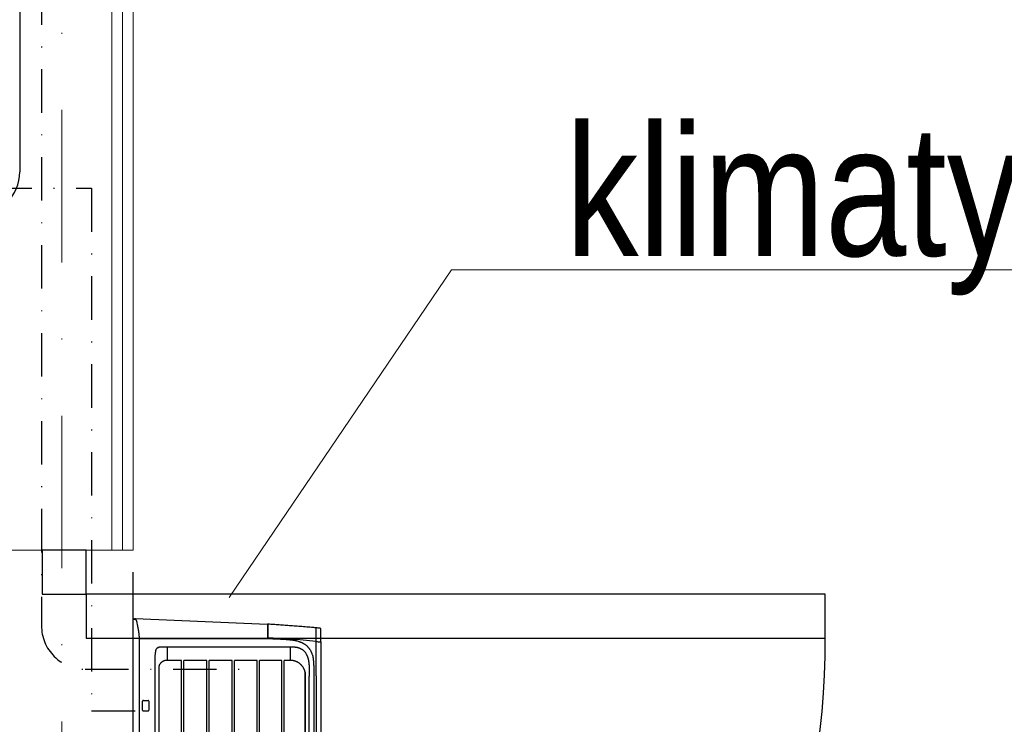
# Model space of a CAD drawing. Header units: inches. Extents: x 67073 to 287261, y -76160 to 48412.
# Tile 73 of 117: x 84219 to 84332, y -41527 to -41447. Entities that reach past the tile are written whole.
import ezdxf

# ---------------------------------------------------------------- set-up
doc = ezdxf.new("R2010")
doc.units = ezdxf.units.IN
doc.header["$MEASUREMENT"] = 0
doc.linetypes.add('DASHDOT', pattern=[1, 0.5, -0.25, 0, -0.25])
doc.linetypes.add('HIDDEN', pattern=[0.375, 0.25, -0.125])
for name, color, linetype, lineweight in [('## 06 klimatyzator', 30, 'Continuous', 15), ('## 08 CENTRALA REKUP', 204, 'Continuous', 25), ('DVM_PIPE', 102, 'Continuous', 30), ('p--osie konstr', 1, 'DASHDOT', 15), ('p--płyta GK', 2, 'Continuous', 0), ('p--ściana szkielet', 3, 'Continuous', 0)]:
    doc.layers.add(name, color=color, linetype=linetype, lineweight=lineweight)
for name, color, linetype in [('DVM_INDOOR', 7, 'Continuous'), ('p--drzwi', 251, 'Continuous'), ('p--podciąg', 61, 'Continuous')]:
    doc.layers.add(name, color=color, linetype=linetype)
doc.styles.get("Standard").update_dxf_attribs({"font": 'ARIAL.TTF', "width": 0.75})

# ---------------------------------------------------------------- blocks, each defined once
blk = doc.blocks.new('drzwi-90-100')
for p, q in [((10.1, 87.38), (5.05, 87.38)), ((5.05, 87.38), (5.05, 2.53)), ((10.1, 2.53), (10.1, 87.38)), ((5.05, 2.53), (0, 2.53)), ((0, 2.53), (0, -2.53)), ((5.05, -2.53), (5.05, 2.53)), ((5.05, 2.53), (10.1, 2.53)), ((0, -2.53), (5.05, -2.53))]:
    blk.add_line(p, q)
blk.add_arc((10.8, 3.23), 84.15, 359.5233, 90.4767)
blk = doc.blocks.new('RAC_ID_WM_AIRISE_WF_820X299X215_WF_T_BL')
at = {"layer": 'DVM_INDOOR', "color": 0}
for p, q in [((-409, 0), (409, 0)), ((-386.7, -7), (386.7, -7)), ((304.9, -10.7), (315.1, -10.7)), ((386.7, -154.1), (386.7, -7)), ((410, -2.6), (403.6, -153.8)), ((303.9, -11.7), (303.9, -16.9)), ((315.1, -17.9), (304.9, -17.9)), ((316.1, -11.7), (316.1, -16.9)), ((-367.3, -25.3), (367.3, -25.3)), ((354.5, -29.2), (187.7, -29.1)), ((354.5, -29.2), (231.5, -29.2)), ((362, -55.2), (362, -38.8)), ((377.7, -38.8), (362, -38.8)), ((377.7, -38.8), (377.7, -180.2)), ((187.7, -55.2), (362, -55.2)), ((187.7, -58), (362, -58)), ((362, -84.5), (362, -58)), ((187.7, -84.5), (362, -84.5)), ((187.7, -87.2), (362, -87.2)), ((362, -113.5), (362, -87.2)), ((187.7, -113.5), (362, -113.5)), ((187.7, -116.3), (362, -116.3)), ((362, -142.2), (362, -116.3)), ((187.7, -142.2), (362, -142.2)), ((187.7, -144.9), (362, -144.9)), ((362, -170.4), (362, -144.9)), ((385.5, -191.3), (387.7, -154.4)), ((400.1, -154.1), (386.7, -154.1)), ((403.2, -154.4), (386.7, -154.4)), ((403.3, -154.1), (400.8, -154.1)), ((403.5, -154.7), (403.5, -154.7)), ((187.7, -170.4), (362, -170.4)), ((187.7, -173.2), (362, -173.2)), ((362, -180.2), (362, -173.2)), ((377.7, -180.2), (362, -180.2)), ((383.6, -210.1), (385.5, -191.3)), ((347.9, -197.3), (187.7, -197.4)), ((231.5, -197.3), (347.3, -197.3)), ((344.4, -210.1), (-46.2, -210.1)), ((344.4, -210.1), (399.3, -210.1)), ((383.2, -214.4), (383.2, -215.5)), ((383.2, -215.5), (-383.2, -215.5)), ((383.2, -215.5), (397.5, -215.5))]:
    blk.add_line(p, q, dxfattribs=at)
for centre, start, end in [((304.9, -11.7), 90, 179.9999), ((315.1, -11.7), 0.0001, 90), ((304.9, -16.9), 180.0039, 270), ((315.1, -16.9), 270, 359.9961)]:
    blk.add_arc(centre, 1, start, end, dxfattribs=at)
for start_param, end_param in [(5.169356, 6.282203), (6.282209, 6.603456)]:
    blk.add_ellipse((403.3, -153.8), major_axis=(0.278, -0.113), ratio=1, start_param=start_param, end_param=end_param, dxfattribs=at)
for points, knots in [([(407, -3.6), (405.4, -4), (403.8, -4.3), (401.3, -4.9), (400.5, -5), (399.2, -5.3), (398.6, -5.4), (397.9, -5.5), (397.5, -5.6), (397.3, -5.6), (395.4, -5.9), (393.7, -6.2), (390.2, -6.6), (388.5, -6.8), (386.7, -7)], [0, 0, 0, 0, 0.25, 0.25, 0.375, 0.375, 0.4375, 0.46875, 0.46875, 0.5, 0.5, 0.75, 0.75, 1, 1, 1, 1]), ([(409.2, -2.6), (409, -2.7), (408.9, -2.8), (408.6, -3), (408.4, -3.1), (408.2, -3.2), (408.1, -3.2), (408, -3.2), (408, -3.3), (407.9, -3.3), (407.8, -3.4), (407.4, -3.5), (407.2, -3.5), (407, -3.6)], [0, 0, 0, 0, 0.25, 0.25, 0.5, 0.5, 0.5625, 0.5625, 0.625, 0.625, 0.75, 0.75, 1, 1, 1, 1]), ([(409.4, -1), (409.4, -1.1), (409.5, -1.2), (409.5, -1.5), (409.5, -1.6), (409.5, -1.8), (409.5, -1.8), (409.5, -1.8), (409.5, -1.9), (409.4, -1.9), (409.4, -2), (409.4, -2.2), (409.3, -2.3), (409.2, -2.4), (409.2, -2.5), (409.2, -2.6)], [0, 0, 0, 0, 0.25, 0.25, 0.5, 0.5, 0.53125, 0.53125, 0.5625, 0.625, 0.625, 0.75, 0.875, 0.875, 1, 1, 1, 1]), ([(362, -38.8), (362, -38.7), (362, -38.6), (362, -38.5), (362, -38.4), (362, -38.2), (362, -38.1), (362, -37.7), (362, -37.4), (361.9, -36.9), (361.8, -36.6), (361.7, -36.2), (361.7, -36.1), (361.6, -35.9), (361.6, -35.8), (361.6, -35.7), (361.5, -35.3), (361.4, -35), (361.1, -34.5), (361, -34.3), (360.8, -33.8), (360.6, -33.5), (360.4, -33.2), (360.4, -33.2), (360.3, -33.1), (360.3, -33), (360.2, -32.8), (360.1, -32.7), (359.8, -32.4), (359.6, -32.2), (359.4, -31.9), (359.3, -31.8), (359.1, -31.6), (359, -31.5), (358.7, -31.3), (358.4, -31.1), (358.2, -30.9), (358.1, -30.8), (358, -30.8), (357.8, -30.6), (357.7, -30.5), (357.3, -30.3), (357.1, -30.2), (356.6, -29.9), (356.3, -29.8), (355.8, -29.6), (355.6, -29.5), (355.2, -29.4), (355.2, -29.4), (355, -29.4), (354.8, -29.3), (354.6, -29.2), (354.5, -29.2)], [0, 0, 0, 0, 0.015625, 0.015625, 0.03125, 0.03125, 0.0625, 0.0625, 0.125, 0.125, 0.1875, 0.1875, 0.21875, 0.21875, 0.234375, 0.234375, 0.25, 0.3125, 0.3125, 0.375, 0.375, 0.4375, 0.4375, 0.453125, 0.453125, 0.46875, 0.46875, 0.5, 0.5, 0.5625, 0.5625, 0.59375, 0.59375, 0.625, 0.625, 0.6875, 0.6875, 0.703125, 0.703125, 0.71875, 0.75, 0.75, 0.8125, 0.8125, 0.875, 0.875, 0.9375, 0.9375, 0.953125, 0.953125, 0.96875, 1, 1, 1, 1]), ([(367.3, -25.3), (367.9, -25.3), (368.5, -25.3), (369.3, -25.4), (369.5, -25.4), (369.8, -25.4), (370, -25.4), (370.4, -25.5), (370.7, -25.5), (371.4, -25.6), (371.7, -25.7), (372.3, -25.8), (372.6, -25.8), (373.2, -25.9), (373.5, -26), (374, -26.1), (374.1, -26.1), (374.4, -26.2), (374.4, -26.2), (374.6, -26.2), (374.6, -26.2), (374.6, -26.2), (374.7, -26.2), (374.7, -26.2), (374.7, -26.2), (374.7, -26.2), (374.7, -26.2), (374.7, -26.2), (374.7, -26.2), (374.7, -26.2), (374.7, -26.2), (374.7, -26.2), (374.7, -26.2), (374.7, -26.2), (374.7, -26.2), (374.7, -26.2), (374.7, -26.2), (374.7, -26.2)], [0, 0, 0, 0, 0.25, 0.25, 0.3125, 0.3125, 0.375, 0.375, 0.5, 0.5, 0.625, 0.625, 0.75, 0.75, 0.875, 0.875, 0.9375, 0.9375, 0.96875, 0.96875, 0.984375, 0.984375, 0.992188, 0.992188, 0.996094, 0.996094, 0.998047, 0.998047, 0.999023, 0.999023, 0.999512, 0.999512, 0.999756, 0.999756, 0.999878, 0.999878, 1, 1, 1, 1]), ([(376.9, -28.7), (376.7, -28.4), (376.4, -27.8), (375.8, -27.1), (375.3, -26.6), (375, -26.4), (374.8, -26.3), (374.8, -26.2)], [0, 0, 0, 0, 0.319405, 0.638853, 0.798578, 0.958302, 1, 1, 1, 1]), ([(376.9, -28.7), (376.9, -28.7), (376.8, -28.6), (376.8, -28.6), (376.8, -28.6), (376.8, -28.5), (376.7, -28.4), (376.7, -28.3), (376.6, -28.2)], [0, 0, 0, 0, 0.125, 0.125, 0.25, 0.5, 0.5, 1, 1, 1, 1]), ([(376.9, -28.7), (376.9, -28.7), (376.9, -28.7), (376.9, -28.8), (377, -28.8), (377, -28.8), (377, -28.9), (377, -28.9), (377, -28.9), (377.1, -29), (377.1, -29), (377.1, -29.1), (377.1, -29.1), (377.1, -29.1), (377.1, -29.2), (377.2, -29.2), (377.2, -29.2), (377.2, -29.3), (377.2, -29.3), (377.2, -29.4), (377.2, -29.4), (377.3, -29.4), (377.3, -29.5), (377.3, -29.5), (377.3, -29.5), (377.3, -29.6), (377.3, -29.6), (377.3, -29.7), (377.4, -29.7), (377.4, -29.7), (377.4, -29.8), (377.4, -29.8), (377.4, -29.9), (377.5, -30.2), (377.6, -30.5), (377.6, -30.8), (377.7, -31.1), (377.7, -31.4), (377.7, -31.7), (377.7, -31.8), (377.7, -31.9), (377.7, -32), (377.7, -32), (377.7, -32.1), (377.7, -32.2), (377.7, -32.3), (377.7, -32.4), (377.7, -32.5), (377.7, -32.7), (377.7, -32.8), (377.7, -33), (377.7, -33.3), (377.7, -33.8), (377.7, -34.3), (377.7, -35), (377.7, -35.8), (377.7, -36.7), (377.7, -37.7), (377.7, -38.4), (377.7, -38.8)], [0, 0, 0, 0, 0.004055, 0.008107, 0.012157, 0.016204, 0.020248, 0.02429, 0.02833, 0.032368, 0.036405, 0.040439, 0.044472, 0.048503, 0.052533, 0.056562, 0.06059, 0.064617, 0.068643, 0.072669, 0.076694, 0.080718, 0.084743, 0.088767, 0.092792, 0.096817, 0.100842, 0.104867, 0.108893, 0.11292, 0.116948, 0.120977, 0.125007, 0.156305, 0.187523, 0.218729, 0.249989, 0.28128, 0.312486, 0.321346, 0.330347, 0.3363, 0.342253, 0.348206, 0.357133, 0.366061, 0.374989, 0.390617, 0.406245, 0.414217, 0.437497, 0.467059, 0.499997, 0.560279, 0.629782, 0.708506, 0.79645, 0.893615, 1, 1, 1, 1]), ([(376.9, -28.7), (376.9, -28.7), (376.9, -28.7), (376.9, -28.7), (376.9, -28.7), (376.9, -28.7)], [0, 0, 0, 0, 0.041419, 0.041419, 1, 1, 1, 1]), ([(362, -54.8), (362, -52.1), (362, -49.5), (362, -45.5), (362, -44.1), (362, -42.1), (362, -41.5), (362, -40.5), (362, -40.1), (362, -39.6), (362, -39.5), (362, -39.1), (362, -39), (362, -38.8)], [0, 0, 0, 0, 0.5, 0.5, 0.75, 0.75, 0.875, 0.875, 0.9375, 0.9375, 0.96875, 0.96875, 1, 1, 1, 1]), ([(385.3, -180.6), (385.4, -180.3), (385.4, -179.8), (385.5, -179), (385.5, -178.2), (385.6, -177.7), (385.6, -176.9), (385.7, -176.3), (385.8, -175.3), (385.8, -174.7), (385.9, -173.6), (385.9, -173.1), (386, -172), (386, -171.5), (386.1, -170.4), (386.1, -169.9), (386.2, -168.8), (386.2, -168.3), (386.2, -167.2), (386.3, -166.7), (386.3, -165.6), (386.3, -165.1), (386.4, -164), (386.4, -163.4), (386.5, -162.4), (386.5, -161.8), (386.5, -160.7), (386.5, -160.2), (386.6, -159.1), (386.6, -158.6), (386.6, -157), (386.6, -155.9), (386.7, -154.8), (386.7, -154.7), (386.7, -154.5), (386.7, -154.4)], [0, 0, 0, 0, 0.03125, 0.0625, 0.09375, 0.125, 0.125, 0.1875, 0.1875, 0.25, 0.25, 0.3125, 0.3125, 0.375, 0.375, 0.4375, 0.4375, 0.5, 0.5, 0.5625, 0.5625, 0.625, 0.625, 0.6875, 0.6875, 0.75, 0.75, 0.8125, 0.8125, 0.875, 0.875, 1, 1, 1, 1.014608, 1.014608, 1.014608, 1.014608]), ([(399.4, -209.8), (399.4, -209.3), (399.5, -208.2), (399.7, -205.8), (400.1, -201.5), (400.6, -195.4), (401.1, -188.1), (401.7, -181), (402.2, -174.2), (402.7, -167.5), (403.1, -161), (403.4, -156.8), (403.5, -154.7)], [0, 0, 0, 0, 0.027212, 0.058793, 0.121955, 0.24828, 0.374605, 0.50093, 0.627254, 0.753579, 0.879904, 1, 1, 1, 1]), ([(400.8, -154.1), (400.8, -154.1), (400.8, -154.1), (400.7, -154.1), (400.7, -154.1), (400.6, -154.1), (400.6, -154.1), (400.5, -154.1), (400.4, -154.1), (400.4, -154.1), (400.3, -154.1), (400.2, -154.1), (400.1, -154.1)], [0, 0, 0, 0, 0.105062, 0.168986, 0.200948, 0.23291, 0.360758, 0.488607, 0.552531, 0.616455, 0.744303, 1, 1, 1, 1]), ([(403.2, -154.4), (403.3, -154.4), (403.3, -154.4), (403.4, -154.4), (403.4, -154.5), (403.5, -154.5), (403.5, -154.5), (403.5, -154.6), (403.5, -154.7), (403.5, -154.7)], [0, 0, 0, 0, 0.25, 0.25, 0.5, 0.5, 0.75, 0.75, 1, 1, 1, 1]), ([(349.7, -197), (349.9, -196.9), (350.1, -196.9), (350.6, -196.7), (350.8, -196.6), (351.2, -196.5), (351.5, -196.4), (351.7, -196.2), (351.8, -196.2), (351.9, -196.2), (352.1, -196.1), (352.2, -196), (352.8, -195.7), (353.2, -195.5), (354, -195), (354.4, -194.8), (355.1, -194.2), (355.5, -193.9), (356, -193.5), (356.2, -193.3), (356.4, -193.1), (356.5, -193.1), (356.6, -193), (356.6, -193), (356.7, -192.8), (356.8, -192.8), (357.2, -192.3), (357.6, -192), (358, -191.5), (358.2, -191.3), (358.4, -190.9), (358.6, -190.7), (359, -190.2), (359.2, -189.8), (359.6, -189.2), (359.8, -188.9), (359.9, -188.6), (360, -188.4), (360.1, -188.3), (360.4, -187.7), (360.5, -187.3), (360.8, -186.7), (360.9, -186.5), (361, -186.1), (361, -186), (361.1, -185.8), (361.2, -185.7), (361.3, -185.2), (361.5, -184.7), (361.6, -184), (361.7, -183.8), (361.7, -183.5), (361.7, -183.4), (361.8, -183.1), (361.8, -183), (362, -182), (362, -181.1), (362, -180.2)], [0, 0, 0, 0, 0.03125, 0.03125, 0.0625, 0.0625, 0.09375, 0.09375, 0.101562, 0.101562, 0.109375, 0.125, 0.125, 0.1875, 0.1875, 0.25, 0.25, 0.3125, 0.3125, 0.34375, 0.34375, 0.351562, 0.351562, 0.359375, 0.359375, 0.375, 0.375, 0.4375, 0.4375, 0.46875, 0.46875, 0.5, 0.5, 0.5625, 0.5625, 0.59375, 0.609375, 0.609375, 0.625, 0.625, 0.6875, 0.6875, 0.71875, 0.71875, 0.734375, 0.734375, 0.75, 0.75, 0.8125, 0.8125, 0.84375, 0.84375, 0.859375, 0.859375, 0.875, 0.875, 1, 1, 1, 1]), ([(377.7, -180.2), (377.7, -180.3), (377.7, -180.4), (377.7, -180.6), (377.7, -180.8), (377.7, -180.9), (377.7, -181.1), (377.7, -181.3), (377.7, -181.6), (377.7, -181.9), (377.7, -182.4), (377.7, -183), (377.6, -183.7), (377.5, -184.5), (377.4, -185.4), (377.3, -186.5), (377.1, -187.5), (376.9, -188.4), (376.6, -189.3), (376.4, -190.1), (376.1, -190.9), (375.8, -191.6), (375.4, -192.4), (375, -193.1), (374.6, -193.8), (374.1, -194.5), (373.6, -195.2), (373, -195.9), (372.3, -196.5), (371.4, -197.2), (370.6, -197.9), (369.7, -198.4), (368.9, -198.8), (368.1, -199.2), (367.3, -199.6), (366.5, -199.9), (365.6, -200.2), (364.6, -200.5), (363.6, -200.8), (362.5, -201), (361.7, -201.2), (361.2, -201.2), (361, -201.3), (360.8, -201.3), (360.6, -201.3), (360.4, -201.4), (360.2, -201.4), (360, -201.4), (359.8, -201.5), (359.6, -201.5), (359.4, -201.5), (359.2, -201.5), (359, -201.6), (358.8, -201.6), (358.5, -201.6), (358.3, -201.6), (358.1, -201.6), (357.9, -201.7), (357.7, -201.7), (357.5, -201.7), (357.2, -201.7), (357.1, -201.7), (357, -201.7)], [0, 0, 0, 0, 0.006458, 0.012417, 0.017875, 0.022834, 0.027293, 0.031253, 0.041728, 0.052145, 0.062505, 0.08377, 0.104603, 0.125012, 0.157772, 0.1895, 0.220234, 0.250014, 0.276268, 0.301853, 0.326809, 0.351182, 0.375018, 0.400748, 0.426035, 0.450954, 0.475583, 0.500005, 0.53121, 0.562496, 0.5934, 0.624979, 0.64888, 0.673282, 0.698235, 0.723788, 0.749985, 0.779733, 0.810453, 0.842191, 0.874989, 0.880592, 0.886229, 0.891899, 0.897605, 0.903344, 0.909119, 0.914928, 0.920772, 0.926652, 0.932567, 0.938517, 0.944503, 0.950524, 0.956582, 0.962675, 0.968805, 0.974971, 0.981173, 0.987412, 0.993688, 1, 1, 1, 1]), ([(362.4, -207), (362.8, -207), (363.3, -207), (363.8, -206.9), (363.9, -206.9), (364.1, -206.8), (364.2, -206.8), (364.5, -206.8), (364.7, -206.7), (365.1, -206.7), (365.3, -206.6), (365.7, -206.5), (365.9, -206.5), (366.6, -206.4), (367, -206.3), (367.8, -206), (368.1, -205.9), (368.9, -205.6), (369.3, -205.5), (369.9, -205.3), (370.1, -205.2), (370.5, -205), (370.7, -205), (371, -204.8), (371.1, -204.8), (371.2, -204.7), (371.3, -204.7), (371.6, -204.5), (371.8, -204.5), (372.4, -204.2), (372.7, -204), (373.4, -203.6), (373.8, -203.4), (374.3, -203), (374.5, -202.9), (374.8, -202.7), (375, -202.6), (375.4, -202.2), (375.8, -202), (376.4, -201.5), (376.7, -201.2), (377.1, -200.8), (377.3, -200.7), (377.5, -200.5), (377.5, -200.5), (377.6, -200.4), (377.7, -200.3), (377.8, -200.2), (378, -199.9), (378.1, -199.8), (378.4, -199.5), (378.5, -199.4), (378.9, -198.9), (379.2, -198.6), (379.5, -198.1), (379.6, -198), (379.9, -197.6), (380, -197.5), (380.3, -197), (380.5, -196.6), (380.8, -196.1), (381, -195.8), (381.2, -195.5), (381.4, -195.1), (381.5, -194.9), (381.7, -194.6), (381.8, -194.4), (381.9, -194.1), (382, -193.9), (382.2, -193.5), (382.3, -193.3), (382.4, -193.1), (382.4, -193), (382.5, -192.8), (382.5, -192.7), (382.7, -192.4), (382.7, -192.2), (382.9, -191.9), (382.9, -191.7), (383.1, -191.3), (383.1, -191.1), (383.3, -190.6), (383.5, -190.2), (383.8, -189.1), (384, -188.3), (384.3, -187.4), (384.3, -187.2), (384.4, -186.8), (384.4, -186.6), (384.6, -186), (384.6, -185.7), (384.7, -185.1), (384.8, -184.9), (384.8, -184.5), (384.9, -184.3), (385, -183.7), (385, -183.3), (385.1, -182.7), (385.1, -182.5), (385.2, -182.2), (385.2, -182), (385.3, -181.4), (385.3, -181), (385.3, -180.6)], [0, 0, 0, 0, 0.03125, 0.03125, 0.039063, 0.039063, 0.046875, 0.046875, 0.0625, 0.0625, 0.078125, 0.078125, 0.09375, 0.09375, 0.125, 0.125, 0.15625, 0.15625, 0.1875, 0.1875, 0.203125, 0.203125, 0.21875, 0.21875, 0.226563, 0.226563, 0.234375, 0.234375, 0.25, 0.25, 0.28125, 0.28125, 0.3125, 0.3125, 0.328125, 0.328125, 0.34375, 0.34375, 0.375, 0.375, 0.40625, 0.40625, 0.421875, 0.421875, 0.425781, 0.425781, 0.429688, 0.4375, 0.4375, 0.453125, 0.453125, 0.46875, 0.46875, 0.5, 0.5, 0.515625, 0.515625, 0.53125, 0.53125, 0.5625, 0.5625, 0.578125, 0.59375, 0.59375, 0.609375, 0.609375, 0.625, 0.625, 0.640625, 0.640625, 0.65625, 0.65625, 0.664063, 0.664063, 0.671875, 0.671875, 0.6875, 0.6875, 0.703125, 0.703125, 0.71875, 0.71875, 0.75, 0.75, 0.8125, 0.8125, 0.828125, 0.828125, 0.84375, 0.84375, 0.875, 0.875, 0.890625, 0.890625, 0.90625, 0.90625, 0.9375, 0.9375, 0.953125, 0.953125, 0.96875, 0.96875, 1, 1, 1, 1]), ([(357, -201.7), (357, -201.7), (356.9, -201.8), (356.8, -201.8), (356.7, -201.8), (356.6, -201.8), (356.5, -201.8), (356.3, -201.8), (356.2, -201.8), (356.1, -201.8), (356, -201.8), (355.9, -201.8), (355.8, -201.8), (355.7, -201.8), (355.6, -201.8), (355.4, -201.8), (355.3, -201.8), (355.2, -201.9), (355.1, -201.9), (355, -201.9), (354.9, -201.9), (354.8, -201.9), (354.6, -201.9), (354.5, -201.9), (354.4, -201.9), (354.3, -201.9), (354.2, -201.9), (354, -201.9), (353.9, -201.9), (353.8, -201.9), (353.6, -201.9), (353.2, -201.9), (352.9, -201.9), (352.6, -201.9), (352.5, -201.9), (352.4, -201.9), (352.3, -201.9), (352.2, -201.9), (352.1, -201.9), (352, -201.9), (351.8, -201.9), (351.6, -201.9), (351.2, -201.9), (350.8, -201.9), (350.2, -201.9), (348.9, -201.9), (346.7, -201.9), (344.9, -201.9), (343.7, -201.9)], [0, 0, 0, 0, 0.008302, 0.016626, 0.024972, 0.033341, 0.041733, 0.050147, 0.058584, 0.067044, 0.075526, 0.084032, 0.09256, 0.101111, 0.109684, 0.118281, 0.126901, 0.135543, 0.144209, 0.152898, 0.16161, 0.170345, 0.179103, 0.187884, 0.196689, 0.205516, 0.214367, 0.223242, 0.23214, 0.241061, 0.250005, 0.285485, 0.321432, 0.331992, 0.341584, 0.350206, 0.357859, 0.364542, 0.370257, 0.375002, 0.387035, 0.407869, 0.437503, 0.465953, 0.500003, 0.57788, 0.744546, 1, 1, 1, 1]), ([(347.9, -197.3), (348, -197.3), (348.1, -197.3), (348.2, -197.3), (348.3, -197.3), (348.4, -197.2), (348.5, -197.2), (348.7, -197.2), (348.7, -197.2), (349, -197.2), (349.1, -197.2), (349.3, -197.1), (349.4, -197.1), (349.5, -197.1), (349.6, -197), (349.7, -197)], [0, 0, 0, 0, 0.125, 0.125, 0.25, 0.25, 0.375, 0.375, 0.5, 0.5, 0.75, 0.75, 0.875, 0.875, 1, 1, 1, 1]), ([(344.4, -207.6), (344.7, -207.6), (345.1, -207.6), (345.9, -207.6), (346.2, -207.6), (347, -207.6), (347.4, -207.6), (347.9, -207.6), (348.1, -207.6), (348.5, -207.6), (348.7, -207.6), (349.3, -207.6), (349.6, -207.6), (350.4, -207.6), (350.8, -207.6), (351.5, -207.6), (351.9, -207.6), (352.5, -207.6), (352.6, -207.6), (353, -207.6), (353.2, -207.6), (354.2, -207.5), (354.9, -207.5), (356, -207.5), (356.4, -207.4), (357.2, -207.4), (357.5, -207.4), (358.3, -207.4), (358.7, -207.3), (359.4, -207.3), (359.8, -207.3), (360.6, -207.2), (360.9, -207.2), (361.7, -207.1), (362.1, -207.1), (362.4, -207)], [0, 0, 0, 0, 0.0625, 0.0625, 0.125, 0.125, 0.1875, 0.1875, 0.21875, 0.21875, 0.25, 0.25, 0.3125, 0.3125, 0.375, 0.375, 0.4375, 0.4375, 0.46875, 0.46875, 0.5, 0.5, 0.625, 0.625, 0.6875, 0.6875, 0.75, 0.75, 0.8125, 0.8125, 0.875, 0.875, 0.9375, 0.9375, 1, 1, 1, 1]), ([(397.5, -215.5), (397.6, -215.5), (397.7, -215.5), (397.9, -215.4), (398, -215.4), (398.1, -215.3), (398.2, -215.3), (398.4, -215.2), (398.4, -215.1), (398.6, -215), (398.6, -215), (398.8, -214.8), (398.8, -214.7), (398.9, -214.6), (398.9, -214.5), (399, -214.3), (399, -214.2), (399, -214.1)], [0, 0, 0, 0, 0.125, 0.125, 0.25, 0.25, 0.375, 0.375, 0.5, 0.5, 0.625, 0.625, 0.75, 0.75, 0.875, 0.875, 1, 1, 1, 1])]:
    blk.add_open_spline(points, degree=3, knots=knots, dxfattribs=at)
for points, degree in [([(410, -2.6), (409, 0)], 1), ([(376.6, -28.2), (376.6, -28.2), (376.6, -28.2), (376.6, -28.2)], 3), ([(403.3, -154.1), (403.3, -154.1)], 1), ([(403.5, -154.7), (403.5, -154.7), (403.5, -154.7), (403.5, -154.7)], 3), ([(0, -201.9), (343.7, -201.9)], 1), ([(347.3, -197.3), (347.5, -197.3), (347.7, -197.3), (347.9, -197.3)], 3), ([(-46.2, -207.6), (84, -207.6), (214.2, -207.6), (344.4, -207.6)], 3), ([(383.6, -210.1), (383.5, -211.5), (383.3, -212.9), (383.2, -214.4)], 3), ([(399, -214.1), (399.1, -213), (399.2, -212), (399.4, -209.8)], 3)]:
    blk.add_open_spline(points, degree=degree, dxfattribs=at)

msp = doc.modelspace()

# ---------------------------------------------------------------- linework, layer by layer
at = {"layer": '## 06 klimatyzator'}
for q in [(84243.354, -41512.885), (84496.662, -41475.283)]:
    msp.add_line((84268.866, -41475.283), q, dxfattribs=at)
at = {"layer": '## 08 CENTRALA REKUP', "color": 5, "linetype": 'DASHDOT', "lineweight": 25, "ltscale": 10}
msp.add_lwpolyline([(83777.013, -41514.159), (83777.013, -41508.07), (83791.494, -41508.07), (83791.494, -41465.907), (84227.553, -41465.907), (84227.553, -41525.901), (84233.435, -41525.901)], dxfattribs=at)
at = {"layer": 'DVM_PIPE'}
msp.add_line((84219.294, -41169.741), (84219.294, -41464.029), dxfattribs=at)
at = {"layer": 'DVM_PIPE', "linetype": 'DASHDOT', "ltscale": 10}
msp.add_lwpolyline([(84233.508, -41174.536), (84226.795, -41174.536, 0.4142136), (84221.795, -41179.536), (84221.795, -41516.136, 0.4142136), (84226.795, -41521.136), (84245.692, -41521.136)], format="xyb", dxfattribs=at)
at = {"layer": 'DVM_PIPE'}
msp.add_arc((84214.294, -41464.029), 5, 270, 0, dxfattribs=at)
at = {"layer": 'p--osie konstr', "color": 0, "linetype": 'DASHDOT', "ltscale": 35}
msp.add_line((84224.135, -41720.123), (84224.135, -41136.923), dxfattribs=at)
at = {"layer": 'p--podciąg', "color": 0, "linetype": 'HIDDEN', "ltscale": 30}
msp.add_line((84232.335, -41607.473), (84232.335, -41507.473), dxfattribs=at)
at = {"layer": 'p--płyta GK', "color": 0, "ltscale": 35}
for p, q in [((84231.085, -41507.473), (84231.085, -41393.323)), ((84232.335, -41507.473), (84232.335, -41394.573))]:
    msp.add_line(p, q, dxfattribs=at)
at = {"layer": 'p--ściana szkielet', "color": 0, "ltscale": 2}
for p, q in [((84229.885, -41507.473), (84229.885, -41217.623)), ((84215.435, -41507.473), (84232.335, -41507.473))]:
    msp.add_line(p, q, dxfattribs=at)

# ---------------------------------------------------------------- block references
at = {"layer": 'DVM_INDOOR', "color": 1, "xscale": 0.1000000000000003, "yscale": 0.1000000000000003, "zscale": 0.1000000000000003, "rotation": 90}
msp.add_blockref('RAC_ID_WM_AIRISE_WF_820X299X215_WF_T_BL', (84232.335, -41556.319), dxfattribs=at)
at = {"layer": 'p--drzwi', "color": 0, "rotation": 270}
msp.add_blockref('drzwi-90-100', (84224.385, -41507.473), dxfattribs=at)

# ---------------------------------------------------------------- texts
at = {"layer": '## 06 klimatyzator', "width": 0.8}
msp.add_text('klimatyzator - jednostka wewnętrzna ', height=15, dxfattribs=at).set_placement((84281.962, -41473.683, 363.044))

doc.saveas('drawing.dxf')
